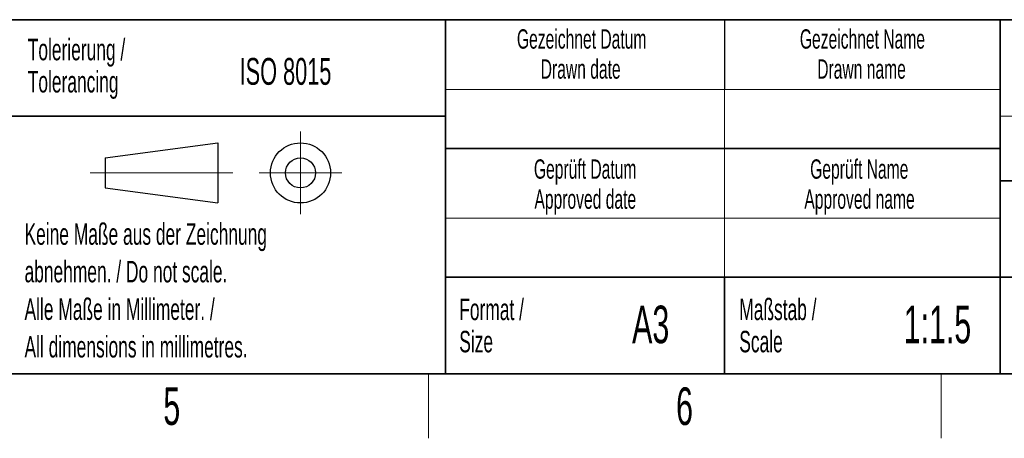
# Paper-space layout 'Blatt3' of a CAD drawing. Header units: millimetres. Extents: x 5 to 418, y 2 to 292.
# Tile 3 of 43: x 227 to 318, y 6 to 45. Entities that reach past the tile are written whole.
import ezdxf

# ---------------------------------------------------------------- set-up
doc = ezdxf.new("R2010")
doc.units = ezdxf.units.MM
doc.layers.add('SLD-0', color=7, linetype='Continuous')
doc.styles.add('SLDTEXTSTYLE1', font='TXT', dxfattribs={"width": 0.605})

psp = doc.layouts.new('Blatt3')

# ---------------------------------------------------------------- linework, layer by layer
at = {"layer": 'SLD-0', "lineweight": 35}
for p, q in [((225.6167, 45), (266.3305, 45)), ((266.3305, 12), (266.3305, 45)), ((266.3305, 45), (266.3305, 12)), ((318, 45), (266.3305, 45)), ((318, 45), (318, 12)), ((318, 45), (318, 40.1053)), ((318, 45), (408, 45)), ((318, 45), (318, 12)), ((225.6167, 36), (266.3305, 36)), ((266.3305, 33), (318, 33)), ((408, 30), (318, 30)), ((266.3305, 21), (318, 21)), ((292.3305, 21), (292.3305, 12)), ((318, 21), (390, 21)), ((26, 12), (408, 12)), ((225.6167, 12), (266.3305, 12)), ((266.3305, 12), (318, 12))]:
    psp.add_line(p, q, dxfattribs=at)
at = {"layer": 'SLD-0'}
psp.add_line((292.3305, 45), (292.3305, 38.5), dxfattribs=at)
at = {"layer": 'SLD-0', "lineweight": 18}
for p, q in [((266.3305, 38.5), (318, 38.5)), ((292.3305, 38.5), (292.3305, 33)), ((252.8396, 34.5746), (252.8396, 26.8746)), ((292.3305, 33), (292.3305, 26.5)), ((233.2396, 30.7246), (246.5396, 30.7246)), ((248.9896, 30.7246), (256.6896, 30.7246)), ((266.3305, 26.5), (318, 26.5)), ((292.3305, 26.5), (292.3305, 21)), ((264.75, 6), (264.75, 12)), ((312.5, 6), (312.5, 12))]:
    psp.add_line(p, q, dxfattribs=at)
at = {"layer": 'SLD-0', "color": 7, "linetype": 'Continuous', "lineweight": 18}
psp.add_line((318, 36), (408, 36), dxfattribs=at)
at = {"layer": 'SLD-0', "lineweight": 25}
for p, q in [((234.6396, 32.1246), (245.1396, 33.5246)), ((245.1396, 33.5246), (245.1396, 27.9246)), ((234.6396, 32.1246), (234.6396, 29.3246)), ((234.6396, 29.3246), (245.1396, 27.9246))]:
    psp.add_line(p, q, dxfattribs=at)
at = {"layer": 'SLD-0', "color": 7, "linetype": 'Continuous', "lineweight": 35}
psp.add_line((408, 12), (318, 12), dxfattribs=at)
at = {"layer": 'SLD-0', "lineweight": 25}
for radius in [2.8, 1.4]:
    psp.add_circle((252.8396, 30.7246), radius, dxfattribs=at)

# ---------------------------------------------------------------- texts
at = {"layer": 'SLD-0', "style": 'SLDTEXTSTYLE1'}
for s, insert, char_height, attachment_point in [('Gezeichnet Datum', (279.0254, 44.1039), 1.8, 2), ('Gezeichnet Name', (305.1708, 44.1039), 1.8, 2), ('Tolerierung /', (227.4391, 43.2172), 2, 1), ('ISO 8015', (247.1716, 41.4342), 2.5, 1), ('Drawn date', (278.9303, 41.3039), 1.8, 2), ('Drawn name', (305.0871, 41.3039), 1.8, 2), ('Tolerancing', (227.4391, 40.2172), 2, 1), ('Geprüft Datum', (279.3494, 31.9851), 1.8, 2), ('Geprüft Name', (304.8762, 31.9851), 1.8, 2), ('Approved date', (279.362, 29.1851), 1.8, 2), ('Approved name', (304.9003, 29.1851), 1.8, 2), ('Keine Maße aus der Zeichnung', (227.1404, 26.0307), 2, 1), ('abnehmen. / Do not scale.', (227.1404, 22.5307), 2, 1), ('Alle Maße in Millimeter. /', (227.1404, 19.0307), 2, 1), ('Format /', (267.6251, 19.0116), 2, 1), ('A3', (285.4515, 18.3609), 3.5, 2), ('Maßstab /', (293.7029, 19.0116), 2, 1), ('1:1.5', (312.1515, 18.3609), 3.5, 2), ('All dimensions in millimetres.', (227.1404, 15.5307), 2, 1), ('Size', (267.6251, 16.0116), 2, 1), ('Scale', (293.7029, 16.0116), 2, 1), ('5', (240.8527, 10.743), 3.5, 2), ('6', (288.6027, 10.743), 3.5, 2)]:
    psp.add_mtext(s, dxfattribs=dict(at, insert=insert, char_height=char_height, attachment_point=attachment_point))

doc.saveas('drawing.dxf')
